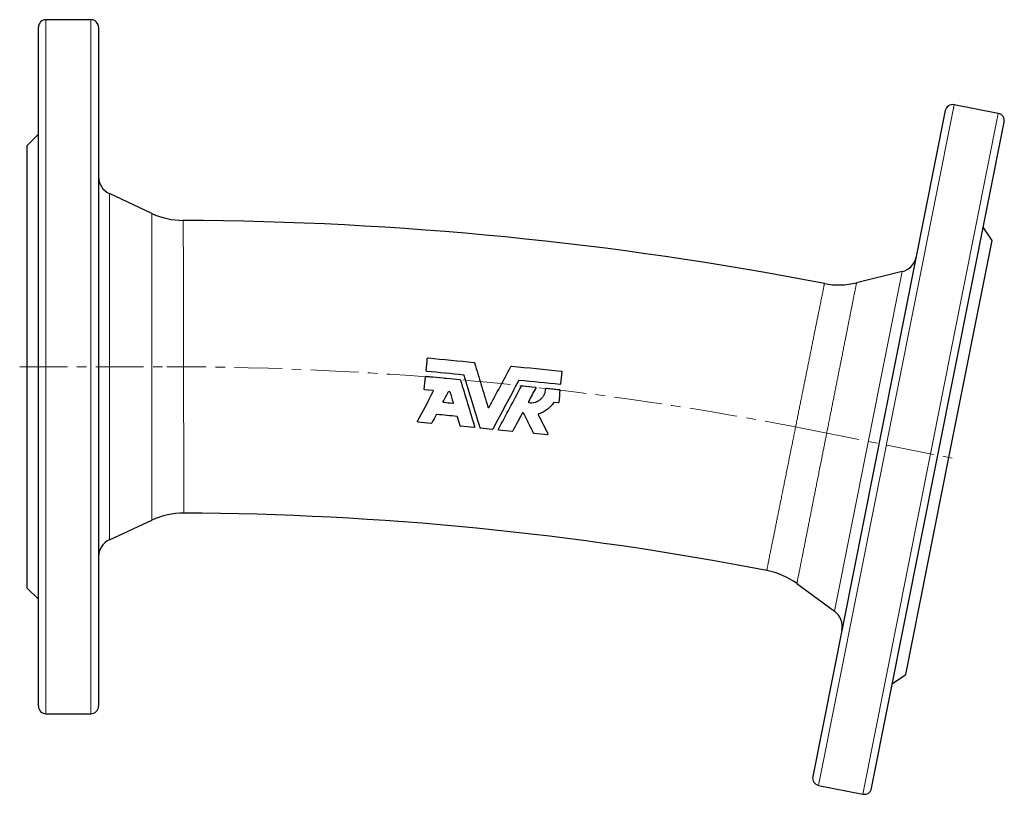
# Model space of a CAD drawing. Header units: millimetres. Extents: x 40 to 554, y 11 to 415.
# Tile 3 of 4: x 47 to 309, y 206 to 412. Entities that reach past the tile are written whole.
import ezdxf

# ---------------------------------------------------------------- set-up
doc = ezdxf.new("R2010")
doc.units = ezdxf.units.MM
doc.linetypes.add('CENTERX2', pattern=[20.32, 12.7, -2.54, 2.54, -2.54])
doc.layers.add('FORMAT', color=7, linetype='Continuous')

msp = doc.modelspace()

# ---------------------------------------------------------------- linework, layer by layer
at = {"color": 7, "linetype": 'Continuous', "lineweight": 25}
for p, q in [((65.91, 412.4), (53.91, 412.4)), ((51.91, 229.4), (51.91, 410.4)), ((67.91, 410.4), (67.91, 319.9)), ((307.67, 387.41), (295.9, 389.75)), ((293.55, 388.18), (258.24, 210.66)), ((273.93, 207.54), (309.24, 385.06)), ((51.91, 381.9), (48.91, 378.9)), ((48.91, 319.9), (48.91, 378.9)), ((82.15, 360.77), (70.8, 366.06)), ((306.04, 353.58), (303.68, 357.11)), ((294.53, 295.71), (306.04, 353.58)), ((282.07, 345.25), (269.91, 342.27)), ((48.91, 260.9), (48.91, 319.9)), ((67.91, 319.9), (67.91, 229.4)), ((155.24, 317.34), (164.21, 316.46)), ((156.99, 313.55), (154.89, 313.76)), ((180.78, 314.82), (184.27, 314.48)), ((187.3, 314.18), (190.71, 313.84)), ((190.36, 310.26), (189.33, 310.36)), ((283.02, 237.85), (294.53, 295.71)), ((70.8, 273.75), (82.1, 279.02)), ((48.91, 260.9), (51.91, 257.9)), ((254.01, 262.09), (264.06, 254.72)), ((279.49, 235.49), (283.02, 237.85)), ((53.91, 227.4), (65.91, 227.4)), ((259.81, 208.31), (271.58, 205.97))]:
    msp.add_line(p, q, dxfattribs=at)
at = {"color": 8, "linetype": 'Continuous', "lineweight": 18}
for p, q in [((53.91, 412.4), (53.91, 227.4)), ((65.91, 319.9), (65.91, 412.4)), ((295.9, 389.75), (259.81, 208.31)), ((271.58, 205.97), (307.67, 387.41)), ((70.8, 366.06), (70.8, 319.9)), ((264.06, 254.72), (282.07, 345.25)), ((65.91, 227.4), (65.91, 319.9)), ((70.8, 319.9), (70.8, 273.75))]:
    msp.add_line(p, q, dxfattribs=at)
at = {"color": 7, "linetype": 'Continuous', "lineweight": 25}
for centre, radius, start, end in [((53.91, 410.4), 2, 90, 180), ((65.91, 410.4), 2, 0, 90), ((295.51, 387.79), 2, 78.75, 168.75), ((307.28, 385.45), 2, 348.75, 78.75), ((72.91, 370.59), 5, 180, 245), ((90.6, 378.89), 20, 245.0011, 269.7279), ((86.14, -561.1), 920.01, 79.02164, 89.72836), ((280.88, 350.11), 5, 283.75, 348.75), ((265.15, 361.7), 20, 259.0211, 283.7404), ((90.55, 260.89), 20, 89.6932, 114.9987), ((86.14, -561.1), 842.01, 79.05728, 89.69272), ((72.91, 269.22), 5, 115, 180), ((242.18, 245.96), 20, 53.7573, 79.0577), ((261.1, 250.68), 5, 348.75, 53.75), ((53.91, 229.4), 2, 180, 270), ((65.91, 229.4), 2, 270, 0), ((260.2, 210.27), 2, 168.75, 258.75), ((271.97, 207.93), 2, 258.75, 348.75)]:
    msp.add_arc(centre, radius, start, end, dxfattribs=at)
at = {"color": 8, "linetype": 'Continuous', "lineweight": 18}
for points, knots in [([(82.1, 279.02), (82.1, 279.02), (82.1, 279.03), (82.1, 279.12), (82.1, 279.28), (82.1, 279.51), (82.1, 279.8), (82.1, 280.12), (82.1, 280.46), (82.1, 280.86), (82.1, 281.3), (82.1, 281.81), (82.1, 282.42), (82.1, 283.14), (82.1, 283.91), (82.1, 284.7), (82.1, 285.49), (82.1, 286.26), (82.1, 287.08), (82.1, 287.93), (82.1, 288.89), (82.1, 289.95), (82.11, 291.14), (82.11, 292.37), (82.11, 293.57), (82.11, 294.74), (82.11, 295.86), (82.11, 297), (82.11, 298.17), (82.11, 299.46), (82.11, 300.86), (82.11, 302.38), (82.11, 303.93), (82.11, 305.41), (82.12, 306.82), (82.12, 308.16), (82.12, 309.5), (82.12, 310.86), (82.12, 312.19), (82.12, 313.49), (82.12, 314.76), (82.12, 316.04), (82.12, 317.32), (82.12, 318.61), (82.12, 319.96), (82.12, 321.35), (82.12, 322.79), (82.13, 324.23), (82.13, 325.66), (82.13, 327.1), (82.13, 328.55), (82.13, 330), (82.13, 331.44), (82.13, 332.87), (82.13, 334.34), (82.13, 335.85), (82.13, 337.4), (82.13, 338.92), (82.13, 340.32), (82.14, 341.61), (82.14, 342.78), (82.14, 343.92), (82.14, 345.04), (82.14, 346.21), (82.14, 347.41), (82.14, 348.64), (82.14, 349.83), (82.14, 350.89), (82.14, 351.85), (82.14, 352.7), (82.14, 353.52), (82.14, 354.29), (82.14, 355.08), (82.14, 355.87), (82.14, 356.65), (82.14, 357.36), (82.14, 357.97), (82.14, 358.49), (82.14, 358.93), (82.14, 359.32), (82.14, 359.67), (82.15, 359.99), (82.15, 360.27), (82.15, 360.5), (82.15, 360.66), (82.15, 360.75), (82.15, 360.76), (82.15, 360.77)], [0, 0, 0, 0, 0.010429, 0.023656, 0.036893, 0.050131, 0.063357, 0.074244, 0.085141, 0.096041, 0.106937, 0.117824, 0.13105, 0.144288, 0.157525, 0.170751, 0.181638, 0.192535, 0.203435, 0.214331, 0.225218, 0.238444, 0.251681, 0.264919, 0.278145, 0.289032, 0.299928, 0.310828, 0.321724, 0.332611, 0.345837, 0.359074, 0.372311, 0.385537, 0.396423, 0.40732, 0.418219, 0.429115, 0.440002, 0.449972, 0.459945, 0.469915, 0.479974, 0.490037, 0.500096, 0.511335, 0.522584, 0.533837, 0.545086, 0.556325, 0.567934, 0.579555, 0.59118, 0.602801, 0.61441, 0.627635, 0.640871, 0.654108, 0.667333, 0.678219, 0.689114, 0.700013, 0.710909, 0.721795, 0.735019, 0.748255, 0.761491, 0.774716, 0.785602, 0.796497, 0.807395, 0.818291, 0.829176, 0.842401, 0.855636, 0.868872, 0.882096, 0.892982, 0.903877, 0.914775, 0.92567, 0.936556, 0.94978, 0.963015, 0.976251, 0.989475, 1, 1, 1, 1]), ([(90.5, 358.89), (90.5, 358.89), (90.5, 358.89), (90.5, 358.81), (90.5, 358.65), (90.5, 358.43), (90.5, 358.14), (90.5, 357.78), (90.51, 357.36), (90.51, 356.87), (90.51, 356.32), (90.51, 355.7), (90.51, 355), (90.51, 354.24), (90.51, 353.43), (90.51, 352.56), (90.52, 351.65), (90.52, 350.68), (90.52, 349.65), (90.52, 348.55), (90.52, 347.39), (90.53, 346.18), (90.53, 344.94), (90.53, 343.66), (90.53, 342.36), (90.54, 341.01), (90.54, 339.62), (90.54, 338.17), (90.54, 336.68), (90.55, 335.16), (90.55, 333.7), (90.55, 332.31), (90.55, 331), (90.56, 329.67), (90.56, 328.33), (90.56, 326.97), (90.56, 325.58), (90.57, 324.16), (90.57, 322.75), (90.57, 321.32), (90.58, 319.97), (90.58, 318.68), (90.58, 317.46), (90.58, 316.24), (90.58, 315.02), (90.59, 313.8), (90.59, 312.45), (90.59, 310.99), (90.6, 309.42), (90.6, 307.87), (90.6, 306.32), (90.61, 304.79), (90.61, 303.26), (90.61, 301.77), (90.61, 300.32), (90.62, 298.92), (90.62, 297.57), (90.62, 296.26), (90.63, 294.98), (90.63, 293.73), (90.63, 292.52), (90.63, 291.35), (90.64, 290.25), (90.64, 289.22), (90.64, 288.24), (90.64, 287.32), (90.64, 286.45), (90.65, 285.63), (90.65, 284.86), (90.65, 284.16), (90.65, 283.53), (90.65, 282.97), (90.65, 282.48), (90.65, 282.05), (90.66, 281.68), (90.66, 281.39), (90.66, 281.15), (90.66, 280.99), (90.66, 280.9), (90.66, 280.9), (90.66, 280.9)], [0, 0, 0, 0, 0.00901, 0.022618, 0.036239, 0.049859, 0.063468, 0.076692, 0.089928, 0.103163, 0.116388, 0.129996, 0.143617, 0.157238, 0.170846, 0.18407, 0.197306, 0.210542, 0.223767, 0.237375, 0.250996, 0.264617, 0.278226, 0.291451, 0.304687, 0.317923, 0.331147, 0.344756, 0.358377, 0.371998, 0.385607, 0.396845, 0.408094, 0.419346, 0.430595, 0.441833, 0.453442, 0.465063, 0.476687, 0.488307, 0.499916, 0.509886, 0.519858, 0.529827, 0.539886, 0.549948, 0.560007, 0.573231, 0.586467, 0.599703, 0.612928, 0.626537, 0.640158, 0.653779, 0.667387, 0.680612, 0.693847, 0.707083, 0.720308, 0.733916, 0.747537, 0.761158, 0.774766, 0.78799, 0.801226, 0.814461, 0.827686, 0.841294, 0.854914, 0.868535, 0.882143, 0.895367, 0.908603, 0.921839, 0.935063, 0.948671, 0.962291, 0.975912, 0.98952, 1, 1, 1, 1]), ([(245.98, 265.6), (245.98, 265.6), (245.98, 265.6), (246, 265.69), (246.03, 265.84), (246.07, 266.06), (246.13, 266.34), (246.2, 266.7), (246.28, 267.12), (246.38, 267.61), (246.5, 268.17), (246.62, 268.78), (246.75, 269.45), (246.9, 270.17), (247.06, 270.96), (247.23, 271.82), (247.42, 272.74), (247.61, 273.73), (247.82, 274.75), (248.04, 275.82), (248.26, 276.93), (248.49, 278.08), (248.73, 279.29), (248.99, 280.55), (249.25, 281.87), (249.53, 283.23), (249.8, 284.62), (250.09, 286.02), (250.37, 287.44), (250.66, 288.89), (250.96, 290.38), (251.27, 291.91), (251.59, 293.48), (251.9, 295.06), (252.21, 296.6), (252.51, 298.08), (252.8, 299.51), (253.09, 300.95), (253.38, 302.39), (253.66, 303.81), (253.94, 305.19), (254.21, 306.54), (254.48, 307.88), (254.75, 309.22), (255.02, 310.57), (255.29, 311.93), (255.57, 313.29), (255.84, 314.63), (256.1, 315.96), (256.38, 317.34), (256.67, 318.76), (256.96, 320.21), (257.24, 321.63), (257.52, 323.03), (257.8, 324.42), (258.08, 325.78), (258.34, 327.1), (258.59, 328.36), (258.84, 329.57), (259.07, 330.72), (259.29, 331.83), (259.51, 332.9), (259.71, 333.93), (259.91, 334.91), (260.09, 335.83), (260.27, 336.69), (260.43, 337.48), (260.57, 338.21), (260.71, 338.88), (260.83, 339.49), (260.94, 340.04), (261.04, 340.54), (261.12, 340.96), (261.2, 341.32), (261.25, 341.6), (261.3, 341.82), (261.33, 341.97), (261.34, 342.06), (261.34, 342.06), (261.34, 342.06)], [0, 0, 0, 0, 0.0104793, 0.0237034, 0.036939, 0.0501746, 0.0633987, 0.0770069, 0.0906275, 0.1042482, 0.1178564, 0.1310806, 0.1443162, 0.1575518, 0.170776, 0.1843843, 0.198005, 0.2116256, 0.2252339, 0.2384582, 0.2516941, 0.2649299, 0.2781543, 0.2917626, 0.3053835, 0.3190044, 0.3326127, 0.3458373, 0.3590733, 0.3723094, 0.3855339, 0.3991425, 0.4127636, 0.4263847, 0.4399932, 0.4520025, 0.4640246, 0.476051, 0.4880731, 0.5000823, 0.5113205, 0.5225693, 0.5338215, 0.5450703, 0.5563085, 0.5679174, 0.5795379, 0.5911623, 0.6027829, 0.6143918, 0.6276164, 0.6408526, 0.6540887, 0.6673133, 0.680922, 0.6945432, 0.7081644, 0.7217731, 0.7349976, 0.7482335, 0.7614695, 0.774694, 0.7883025, 0.8019235, 0.8155446, 0.8291531, 0.8423774, 0.8556132, 0.868849, 0.8820733, 0.8956817, 0.9093025, 0.9229233, 0.9365317, 0.9497559, 0.9629916, 0.9762272, 0.9894514, 1, 1, 1, 1]), ([(269.91, 342.27), (269.91, 342.27), (269.91, 342.27), (269.89, 342.2), (269.87, 342.09), (269.84, 341.94), (269.8, 341.74), (269.75, 341.47), (269.68, 341.13), (269.6, 340.7), (269.5, 340.2), (269.39, 339.67), (269.28, 339.12), (269.17, 338.56), (269.05, 337.97), (268.93, 337.33), (268.78, 336.6), (268.62, 335.77), (268.43, 334.83), (268.23, 333.83), (268.04, 332.84), (267.85, 331.87), (267.66, 330.93), (267.47, 329.96), (267.27, 328.95), (267.05, 327.84), (266.8, 326.62), (266.54, 325.28), (266.26, 323.89), (266, 322.56), (265.74, 321.28), (265.5, 320.06), (265.26, 318.82), (265.01, 317.56), (264.75, 316.27), (264.49, 314.95), (264.22, 313.6), (263.95, 312.24), (263.68, 310.86), (263.4, 309.45), (263.12, 308.03), (262.83, 306.57), (262.54, 305.12), (262.25, 303.66), (261.97, 302.26), (261.71, 300.94), (261.46, 299.68), (261.21, 298.43), (260.96, 297.17), (260.71, 295.92), (260.44, 294.54), (260.14, 293.04), (259.82, 291.42), (259.51, 289.82), (259.21, 288.34), (258.94, 286.97), (258.69, 285.71), (258.44, 284.47), (258.2, 283.25), (257.95, 281.97), (257.68, 280.63), (257.41, 279.24), (257.14, 277.89), (256.9, 276.66), (256.68, 275.55), (256.48, 274.54), (256.28, 273.56), (256.09, 272.61), (255.9, 271.64), (255.7, 270.65), (255.51, 269.64), (255.32, 268.7), (255.15, 267.86), (255.01, 267.12), (254.88, 266.48), (254.76, 265.87), (254.65, 265.31), (254.54, 264.76), (254.43, 264.22), (254.33, 263.72), (254.24, 263.28), (254.17, 262.93), (254.12, 262.65), (254.08, 262.45), (254.05, 262.28), (254.02, 262.17), (254.01, 262.1), (254.01, 262.09), (254.01, 262.09)], [0, 0, 0, 0, 0.008987, 0.019872, 0.030767, 0.041665, 0.05256, 0.063445, 0.07667, 0.089905, 0.103141, 0.116365, 0.127251, 0.138146, 0.149044, 0.159939, 0.170824, 0.184049, 0.197285, 0.210521, 0.223745, 0.234631, 0.245527, 0.256425, 0.26732, 0.278206, 0.291431, 0.304667, 0.317904, 0.331129, 0.342015, 0.35291, 0.363809, 0.374705, 0.385591, 0.396829, 0.408078, 0.419331, 0.43058, 0.441819, 0.453428, 0.465049, 0.476674, 0.488295, 0.499904, 0.509875, 0.519847, 0.529817, 0.539877, 0.549939, 0.559999, 0.573224, 0.586461, 0.599698, 0.612924, 0.623811, 0.634707, 0.645607, 0.656503, 0.66739, 0.680615, 0.693853, 0.70709, 0.720316, 0.731203, 0.742099, 0.752999, 0.763895, 0.774782, 0.788008, 0.801245, 0.814483, 0.827709, 0.838596, 0.849492, 0.860392, 0.871289, 0.882176, 0.895402, 0.908639, 0.921877, 0.935103, 0.94599, 0.956887, 0.967787, 0.978684, 0.989571, 1, 1, 1, 1])]:
    msp.add_open_spline(points, degree=3, knots=knots, dxfattribs=at)
at = {"color": 7, "linetype": 'Continuous', "lineweight": 25}
for points in [[(155.21, 318.86), (155.32, 319.94), (155.42, 321.01), (155.53, 322.08)], [(155.73, 322.24), (159.81, 321.84), (163.89, 321.44), (167.97, 321.04)], [(167.97, 321.04), (168.04, 321.03), (168.1, 320.98), (168.12, 320.91)], [(165.22, 317.69), (161.94, 318.01), (158.65, 318.34), (155.37, 318.66)], [(165.37, 317.56), (165.35, 317.63), (165.29, 317.68), (165.22, 317.69)], [(177.81, 319.96), (177.84, 320.02), (177.91, 320.06), (177.99, 320.05)], [(177.99, 320.05), (182.39, 319.62), (186.79, 319.18), (191.19, 318.75)], [(191.36, 318.55), (191.25, 317.48), (191.14, 316.41), (191.04, 315.33)], [(154.73, 313.95), (154.83, 315.03), (154.94, 316.1), (155.05, 317.18)], [(164.21, 316.46), (164.28, 316.45), (164.34, 316.4), (164.36, 316.33)], [(180.03, 316.23), (179.96, 316.24), (179.88, 316.2), (179.85, 316.14)], [(190.84, 315.17), (187.24, 315.52), (183.63, 315.88), (180.03, 316.23)], [(152.92, 305.41), (154.3, 307.99), (155.71, 310.61), (157.13, 313.28)], [(159.79, 310.61), (160.26, 311.49), (160.73, 312.38), (161.21, 313.27)], [(161.54, 313.23), (161.83, 312.27), (162.12, 311.31), (162.41, 310.35)], [(180.6, 314.73), (180.64, 314.79), (180.71, 314.83), (180.78, 314.82)], [(184.41, 314.22), (183.76, 313.01), (183.12, 311.8), (182.48, 310.59)], [(190.87, 313.65), (190.77, 312.57), (190.66, 311.5), (190.55, 310.42)], [(162.22, 310.12), (161.46, 310.19), (160.69, 310.27), (159.93, 310.34)], [(189.33, 310.36), (189.26, 310.37), (189.2, 310.34), (189.16, 310.28)], [(157.9, 307.09), (157.51, 306.35), (157.12, 305.62), (156.73, 304.89)], [(163.42, 306.65), (161.64, 306.83), (159.86, 307), (158.08, 307.18)], [(180.84, 307.54), (179.98, 305.93), (179.13, 304.34), (178.29, 302.77)], [(183.87, 302.19), (182.98, 303.95), (182.08, 305.74), (181.16, 307.54)], [(185.11, 307.1), (185.97, 305.39), (186.83, 303.69), (187.69, 302.01)], [(156.55, 304.8), (155.39, 304.91), (154.23, 305.03), (153.06, 305.14)], [(156.73, 304.89), (156.7, 304.83), (156.63, 304.79), (156.55, 304.8)], [(163.57, 306.53), (163.55, 306.59), (163.49, 306.65), (163.42, 306.65)], [(164.29, 304.15), (164.05, 304.93), (163.81, 305.73), (163.57, 306.53)], [(167.94, 303.68), (166.77, 303.79), (165.61, 303.91), (164.45, 304.02)], [(172.81, 303.2), (171.79, 303.3), (170.77, 303.4), (169.76, 303.5)], [(172.98, 303.29), (172.95, 303.23), (172.88, 303.19), (172.81, 303.2)], [(178.12, 302.67), (176.95, 302.79), (175.79, 302.9), (174.63, 303.02)], [(178.29, 302.77), (178.26, 302.71), (178.19, 302.67), (178.12, 302.67)], [(184.02, 302.09), (183.96, 302.1), (183.9, 302.14), (183.87, 302.19)], [(187.51, 301.75), (186.34, 301.86), (185.18, 301.98), (184.02, 302.09)]]:
    msp.add_open_spline(points, degree=3, dxfattribs=at)
for points, knots in [([(155.53, 322.08), (155.53, 322.13), (155.56, 322.17), (155.63, 322.23), (155.68, 322.25), (155.73, 322.24)], [0, 0, 0, 0, 0.5, 0.5, 1, 1, 1, 1]), ([(168.12, 320.91), (168.72, 318.95), (169.31, 316.98), (170.5, 313.06), (171.09, 311.11), (171.69, 309.15)], [0, 0, 0, 0, 0.5, 0.5, 1, 1, 1, 1]), ([(155.37, 318.66), (155.33, 318.66), (155.28, 318.69), (155.22, 318.76), (155.21, 318.81), (155.21, 318.86)], [0, 0, 0, 0, 0.5, 0.5, 1, 1, 1, 1]), ([(169.6, 303.62), (168.91, 305.9), (168.21, 308.2), (166.8, 312.85), (166.09, 315.19), (165.37, 317.56)], [0, 0, 0, 0, 0.5, 0.5, 1, 1, 1, 1]), ([(172.02, 309.12), (172.98, 310.92), (173.94, 312.73), (175.88, 316.34), (176.84, 318.15), (177.81, 319.96)], [0, 0, 0, 0, 0.5, 0.5, 1, 1, 1, 1]), ([(191.19, 318.75), (191.24, 318.74), (191.29, 318.72), (191.35, 318.65), (191.36, 318.6), (191.36, 318.55)], [0, 0, 0, 0, 0.5, 0.5, 1, 1, 1, 1]), ([(155.05, 317.18), (155.05, 317.22), (155.07, 317.27), (155.15, 317.33), (155.2, 317.34), (155.24, 317.34)], [0, 0, 0, 0, 0.5, 0.5, 1, 1, 1, 1]), ([(164.36, 316.33), (165, 314.22), (165.64, 312.13), (166.89, 307.99), (167.51, 305.94), (168.13, 303.91)], [0, 0, 0, 0, 0.5, 0.5, 1, 1, 1, 1]), ([(179.85, 316.14), (178.68, 313.95), (177.53, 311.79), (175.24, 307.51), (174.11, 305.39), (172.98, 303.29)], [0, 0, 0, 0, 0.5, 0.5, 1, 1, 1, 1]), ([(191.04, 315.33), (191.03, 315.28), (191.01, 315.24), (190.94, 315.18), (190.89, 315.16), (190.84, 315.17)], [0, 0, 0, 0, 0.5, 0.5, 1, 1, 1, 1]), ([(154.89, 313.76), (154.84, 313.76), (154.8, 313.78), (154.74, 313.86), (154.72, 313.91), (154.73, 313.95)], [0, 0, 0, 0, 0.5, 0.5, 1, 1, 1, 1]), ([(157.13, 313.28), (157.16, 313.34), (157.16, 313.4), (157.11, 313.51), (157.05, 313.54), (156.99, 313.55)], [0, 0, 0, 0, 0.5, 0.5, 1, 1, 1, 1]), ([(161.21, 313.27), (161.24, 313.33), (161.31, 313.37), (161.45, 313.35), (161.52, 313.3), (161.54, 313.23)], [0, 0, 0, 0, 0.5, 0.5, 1, 1, 1, 1]), ([(174.49, 303.28), (175.48, 305.15), (176.49, 307.04), (178.53, 310.86), (179.56, 312.78), (180.6, 314.73)], [0, 0, 0, 0, 0.5, 0.5, 1, 1, 1, 1]), ([(182.61, 310.33), (182.88, 310.29), (183.15, 310.28), (183.69, 310.32), (183.97, 310.37), (184.49, 310.51), (184.74, 310.61), (185.22, 310.87), (185.45, 311.02), (185.87, 311.36), (186.06, 311.55), (186.41, 311.98), (186.55, 312.21), (186.8, 312.69), (186.9, 312.95), (187.05, 313.47), (187.09, 313.74), (187.11, 314.01)], [0, 0, 0, 0, 0.125, 0.125, 0.25, 0.25, 0.375, 0.375, 0.5, 0.5, 0.625, 0.625, 0.75, 0.75, 0.875, 0.875, 1, 1, 1, 1]), ([(184.27, 314.48), (184.33, 314.47), (184.38, 314.44), (184.44, 314.33), (184.44, 314.27), (184.41, 314.22)], [0, 0, 0, 0, 0.5, 0.5, 1, 1, 1, 1]), ([(187.11, 314.01), (187.11, 314.06), (187.13, 314.11), (187.21, 314.17), (187.26, 314.19), (187.3, 314.18)], [0, 0, 0, 0, 0.5, 0.5, 1, 1, 1, 1]), ([(190.71, 313.84), (190.76, 313.84), (190.8, 313.82), (190.86, 313.74), (190.88, 313.7), (190.87, 313.65)], [0, 0, 0, 0, 0.5, 0.5, 1, 1, 1, 1]), ([(159.93, 310.34), (159.87, 310.35), (159.81, 310.39), (159.76, 310.49), (159.76, 310.56), (159.79, 310.61)], [0, 0, 0, 0, 0.5, 0.5, 1, 1, 1, 1]), ([(162.41, 310.35), (162.43, 310.29), (162.42, 310.23), (162.34, 310.14), (162.28, 310.11), (162.22, 310.12)], [0, 0, 0, 0, 0.5, 0.5, 1, 1, 1, 1]), ([(182.48, 310.59), (182.45, 310.54), (182.45, 310.48), (182.5, 310.38), (182.55, 310.34), (182.61, 310.33)], [0, 0, 0, 0, 0.5, 0.5, 1, 1, 1, 1]), ([(189.16, 310.28), (188.93, 309.93), (188.67, 309.6), (188.1, 309), (187.78, 308.72), (186.77, 307.97), (186.03, 307.6), (185.22, 307.35)], [0, 0, 0, 0, 0.25, 0.25, 0.5, 0.5, 1, 1, 1, 1]), ([(190.55, 310.42), (190.55, 310.38), (190.53, 310.33), (190.45, 310.27), (190.41, 310.26), (190.36, 310.26)], [0, 0, 0, 0, 0.5, 0.5, 1, 1, 1, 1]), ([(158.08, 307.18), (158.06, 307.18), (158.04, 307.18), (158.02, 307.18), (158, 307.17), (157.98, 307.16), (157.97, 307.15), (157.95, 307.14), (157.93, 307.13), (157.92, 307.11), (157.91, 307.11), (157.91, 307.1), (157.9, 307.09)], [0.0000001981, 0.0000001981, 0.0000001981, 0.0000001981, 0.0000590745, 0.0000590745, 0.0000590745, 0.000118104, 0.000118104, 0.000118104, 0.0001778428, 0.0001778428, 0.0001778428, 0.0002132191, 0.0002132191, 0.0002132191, 0.0002132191]), ([(171.69, 309.15), (171.71, 309.09), (171.77, 309.03), (171.91, 309.02), (171.98, 309.06), (172.02, 309.12)], [0, 0, 0, 0, 0.5, 0.5, 1, 1, 1, 1]), ([(181.16, 307.54), (181.13, 307.6), (181.07, 307.64), (180.94, 307.64), (180.88, 307.6), (180.84, 307.54)], [0, 0, 0, 0, 0.5, 0.5, 1, 1, 1, 1]), ([(185.22, 307.35), (185.16, 307.34), (185.12, 307.3), (185.08, 307.2), (185.08, 307.15), (185.11, 307.1)], [0, 0, 0, 0, 0.5, 0.5, 1, 1, 1, 1]), ([(153.06, 305.14), (153, 305.15), (152.95, 305.19), (152.89, 305.29), (152.9, 305.35), (152.92, 305.41)], [0, 0, 0, 0, 0.5, 0.5, 1, 1, 1, 1]), ([(164.45, 304.02), (164.43, 304.02), (164.41, 304.03), (164.39, 304.04), (164.37, 304.04), (164.36, 304.05), (164.34, 304.07), (164.33, 304.08), (164.32, 304.1), (164.31, 304.11), (164.3, 304.12), (164.3, 304.14), (164.29, 304.15)], [0.0000001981, 0.0000001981, 0.0000001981, 0.0000001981, 0.0000583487, 0.0000583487, 0.0000583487, 0.0001166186, 0.0001166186, 0.0001166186, 0.0001761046, 0.0001761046, 0.0001761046, 0.0002147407, 0.0002147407, 0.0002147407, 0.0002147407]), ([(168.13, 303.91), (168.15, 303.85), (168.13, 303.79), (168.06, 303.7), (168, 303.67), (167.94, 303.68)], [0, 0, 0, 0, 0.5, 0.5, 1, 1, 1, 1]), ([(169.76, 303.5), (169.74, 303.5), (169.72, 303.5), (169.7, 303.51), (169.68, 303.52), (169.67, 303.53), (169.65, 303.54), (169.64, 303.56), (169.63, 303.57), (169.62, 303.59), (169.61, 303.6), (169.61, 303.61), (169.6, 303.62)], [0.0000001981, 0.0000001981, 0.0000001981, 0.0000001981, 0.0000583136, 0.0000583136, 0.0000583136, 0.0001165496, 0.0001165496, 0.0001165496, 0.0001759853, 0.0001759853, 0.0001759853, 0.0002147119, 0.0002147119, 0.0002147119, 0.0002147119]), ([(174.63, 303.02), (174.57, 303.02), (174.51, 303.06), (174.46, 303.17), (174.46, 303.23), (174.49, 303.28)], [0, 0, 0, 0, 0.5, 0.5, 1, 1, 1, 1]), ([(187.69, 302.01), (187.72, 301.95), (187.71, 301.88), (187.64, 301.78), (187.57, 301.74), (187.51, 301.75)], [0, 0, 0, 0, 0.5, 0.5, 1, 1, 1, 1])]:
    msp.add_open_spline(points, degree=3, knots=knots, dxfattribs=at)
at = {"layer": 'FORMAT', "color": 7, "linetype": 'CENTERX2', "lineweight": 18}
for p, q in [((46.91, 319.9), (86.14, 319.9)), ((258.02, 302.98), (296.49, 295.32))]:
    msp.add_line(p, q, dxfattribs=at)
msp.add_arc((86.14, -561.1), 881.01, 78.75, 90, dxfattribs=at)

doc.saveas('drawing.dxf')
